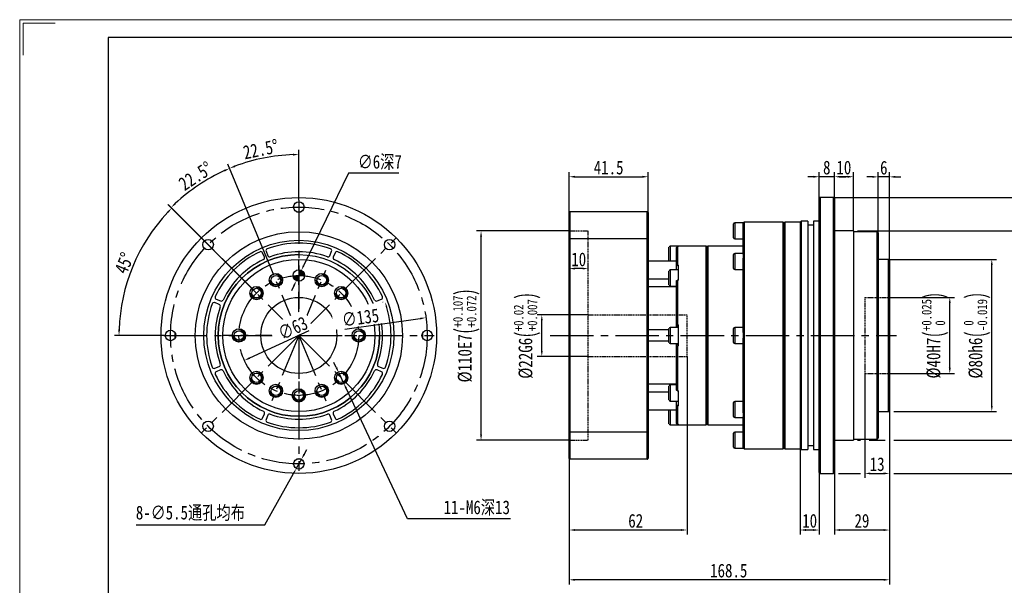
# Model space of a CAD drawing. Header units: millimetres. Extents: x 0 to 782, y 0 to 553.
# Tile 6 of 7: x 0 to 518, y 256 to 553. Entities that reach past the tile are written whole.
import ezdxf

# ---------------------------------------------------------------- set-up
doc = ezdxf.new("R2010")
doc.units = ezdxf.units.MM
doc.header["$LTSCALE"] = 1.2
doc.set_wipeout_variables(frame=1)
doc.header["$PDSIZE"] = -5
for name, pattern in [('CENTER2', [28.575, 19.05, -3.175, 3.175, -3.175]), ('DASHED', [0.75, 0.5, -0.25]), ('DASHED2', [9.525, 6.35, -3.175])]:
    doc.linetypes.add(name, pattern=pattern)
doc.layers.get('Defpoints').update_dxf_attribs({"lineweight": 18})
for name, color, linetype in [('1轮廓实线层', 7, 'Continuous'), ('2细线层', 4, 'Continuous'), ('3中心线层', 1, 'CENTER2'), ('4虚线层', 6, 'DASHED2'), ('5剖面线层', 2, 'Continuous'), ('7标注层', 4, 'Continuous')]:
    doc.layers.add(name, color=color, linetype=linetype)
doc.layers.add('图框_外框线', color=7, linetype='Continuous', lineweight=18)
doc.styles.add('TH_GBDIM', font='txt', dxfattribs={"width": 0.8})
doc.dimstyles.new('TH_GBDIM', dxfattribs={"dimscale": 1.2, "dimtxt": 3.5, "dimasz": 2.5, "dimexe": 2, "dimexo": 0, "dimgap": 1.5, "dimtad": 1, "dimdec": 1, "dimdsep": 46, "dimtxsty": 'TH_GBDIM', "dimcen": 2.5, "dimdle": 5, "dimclrd": 4, "dimclre": 4, "dimclrt": 3, "dimadec": 0, "dimazin": 0, "dimtfac": 0.714286, "dimtdec": 1, "dimtmove": 0, "dimatfit": 3, "dimfxl": 1, "dimtolj": 1, "dimarcsym": 0})

# ---------------------------------------------------------------- blocks, each defined once
blk = doc.blocks.new('*D63')
at = {"layer": '7标注层', "color": 4, "lineweight": -2}
for p, q in [((166.56, 370.44), (165.28, 373.16)), ((167.84, 367.73), (170.4, 362.3)), ((204.09, 290.97), (171.68, 359.59)), ((258.26, 290.97), (204.09, 290.97))]:
    blk.add_line(p, q, dxfattribs=at)
at = {"layer": '7标注层', "color": 4, "ltscale": 1.2}
for points in [[(166.11, 370.23), (167.01, 370.66), (167.84, 367.73)], [(172.14, 359.81), (171.23, 359.38), (170.4, 362.3)]]:
    blk.add_solid(points, dxfattribs=at)
at = {"layer": 'Defpoints', "color": 0, "ltscale": 1.2}
for p in [(167.84, 367.73), (170.4, 362.3)]:
    blk.add_point(p, dxfattribs=at)
at = {"layer": '7标注层', "color": 3, "ltscale": 1.2, "insert": (240.45, 296.61), "char_height": 7.2, "attachment_point": 5, "style": 'TH_GBDIM'}
blk.add_mtext('\\A1;{11-M6深13}{}{}', dxfattribs=at)
blk = doc.blocks.new('*D64')
at = {"layer": '7标注层', "color": 4, "lineweight": -2}
for p, q in [((172.9, 472.56), (149.47, 424.19)), ((199.4, 472.56), (172.9, 472.56)), ((145.54, 416.09), (148.16, 421.49)), ((144.23, 413.39), (142.92, 410.69))]:
    blk.add_line(p, q, dxfattribs=at)
at = {"layer": '7标注层', "color": 4}
for points in [[(149.02, 424.41), (149.92, 423.97), (148.16, 421.49)], [(144.68, 413.17), (143.78, 413.61), (145.54, 416.09)]]:
    blk.add_solid(points, dxfattribs=at)
at = {"layer": 'Defpoints', "color": 0}
for p in [(148.16, 421.49), (145.54, 416.09)]:
    blk.add_point(p, dxfattribs=at)
at = {"layer": '7标注层', "color": 3, "insert": (189.48, 478.2), "char_height": 7.2, "attachment_point": 5, "style": 'TH_GBDIM'}
blk.add_mtext('\\A1;{∅6深7}{}{}', dxfattribs=at)
blk = doc.blocks.new('*D65')
at = {"layer": '7标注层', "color": 4, "lineweight": -2}
for p, q in [((149.66, 324.8), (151.13, 327.42)), ((148.2, 322.19), (145.5, 317.39)), ((128.92, 287.85), (144.03, 314.78)), ((61.34, 287.85), (128.92, 287.85))]:
    blk.add_line(p, q, dxfattribs=at)
at = {"layer": '7标注层', "color": 4}
for points in [[(149.23, 325.05), (150.1, 324.56), (148.2, 322.19)], [(144.47, 314.53), (143.6, 315.02), (145.5, 317.39)]]:
    blk.add_solid(points, dxfattribs=at)
at = {"layer": 'Defpoints', "color": 0}
for p in [(148.2, 322.19), (145.5, 317.39)]:
    blk.add_point(p, dxfattribs=at)
at = {"layer": '7标注层', "color": 3, "insert": (89.79, 293.8), "char_height": 7.2, "attachment_point": 5, "style": 'TH_GBDIM'}
blk.add_mtext('\\A1;{8-∅5.5通孔均布}{}{}', dxfattribs=at)
blk = doc.blocks.new('*D66')
at = {"layer": '7标注层', "color": 4, "lineweight": -2}
for p, q in [((146.85, 458.39), (146.85, 484.77)), ((132.64, 421.58), (109.55, 477.35))]:
    blk.add_line(p, q, dxfattribs=at)
blk.add_arc((146.85, 387.29), 95.08, 91.8079, 110.6921, dxfattribs=at)
at = {"layer": '7标注层', "color": 4}
for points in [[(143.86, 481.82), (143.84, 482.82), (146.85, 482.37)], [(113.07, 476.7), (113.44, 475.77), (110.46, 475.13)]]:
    blk.add_solid(points, dxfattribs=at)
at = {"layer": 'Defpoints', "color": 0}
for p in [(134.44, 481.56), (146.85, 458.39), (132.64, 421.58), (146.85, 387.29), (146.85, 316.19)]:
    blk.add_point(p, dxfattribs=at)
at = {"layer": '7标注层', "color": 3, "insert": (126.81, 485.14), "char_height": 7.2, "attachment_point": 5, "rotation": 11.5733, "style": 'TH_GBDIM'}
blk.add_mtext('{\\A1;22.5%%d}{}{}', dxfattribs=at)
blk = doc.blocks.new('*D67')
at = {"layer": '7标注层', "color": 4, "lineweight": -2}
for p, q in [((132.64, 421.58), (109.56, 477.32)), ((124.58, 409.56), (77.95, 456.19))]:
    blk.add_line(p, q, dxfattribs=at)
blk.add_arc((146.85, 387.29), 95.04, 114.3086, 133.1914, dxfattribs=at)
at = {"layer": '7标注层', "color": 4}
for points in [[(107.92, 473.45), (107.53, 474.37), (110.48, 475.1)], [(81.45, 456.94), (82.15, 456.22), (79.64, 454.5)]]:
    blk.add_solid(points, dxfattribs=at)
at = {"layer": 'Defpoints', "color": 0}
for p in [(88.99, 462.69), (132.64, 421.58), (124.58, 409.56), (146.85, 387.29), (146.85, 387.29)]:
    blk.add_point(p, dxfattribs=at)
at = {"layer": '7标注层', "color": 3, "insert": (92.55, 471.08), "char_height": 7.2, "attachment_point": 5, "rotation": 32.9438, "style": 'TH_GBDIM'}
blk.add_mtext('{\\A1;22.5%%d}{}{}', dxfattribs=at)
blk = doc.blocks.new('*D68')
at = {"layer": '7标注层', "color": 4, "lineweight": -2}
for p, q in [((124.58, 409.56), (78.26, 455.88)), ((75.75, 387.29), (49.85, 387.29))]:
    blk.add_line(p, q, dxfattribs=at)
blk.add_arc((146.85, 387.29), 94.6, 136.817, 178.183, dxfattribs=at)
at = {"layer": '7标注层', "color": 4}
for points in [[(78.23, 451.68), (77.51, 452.38), (79.96, 454.18)], [(51.79, 390.3), (52.79, 390.28), (52.25, 387.29)]]:
    blk.add_solid(points, dxfattribs=at)
at = {"layer": 'Defpoints', "color": 0}
for p in [(64.92, 434.59), (124.58, 409.56), (75.75, 387.29), (146.85, 387.29), (217.95, 387.29)]:
    blk.add_point(p, dxfattribs=at)
at = {"layer": '7标注层', "color": 3, "insert": (55.01, 425.33), "char_height": 7.2, "attachment_point": 5, "rotation": 67.5, "style": 'TH_GBDIM'}
blk.add_mtext('\\A1;45%%d', dxfattribs=at)
blk = doc.blocks.new('*D72')
at = {"layer": '7标注层', "color": 4, "lineweight": -2}
for p, q in [((457.57, 347.79), (457.57, 256.48)), ((289.07, 322.69), (289.07, 256.48)), ((454.57, 258.88), (292.07, 258.88))]:
    blk.add_line(p, q, dxfattribs=at)
at = {"layer": '7标注层', "color": 4}
for points in [[(292.07, 259.38), (292.07, 258.38), (289.07, 258.88)], [(454.57, 258.38), (454.57, 259.38), (457.57, 258.88)]]:
    blk.add_solid(points, dxfattribs=at)
at = {"layer": 'Defpoints', "color": 0}
for p in [(457.57, 347.79), (289.07, 322.69), (289.07, 258.88)]:
    blk.add_point(p, dxfattribs=at)
at = {"layer": '7标注层', "color": 3, "insert": (373, 263.68), "char_height": 7.2, "attachment_point": 5, "style": 'TH_GBDIM'}
blk.add_mtext('\\A1;168.5', dxfattribs=at)
blk = doc.blocks.new('*D73')
at = {"layer": '7标注层', "color": 4, "lineweight": -2}
for p, q in [((457.57, 407.29), (491.68, 407.29)), ((489.28, 370.29), (489.28, 404.29)), ((457.57, 367.29), (491.68, 367.29))]:
    blk.add_line(p, q, dxfattribs=at)
at = {"layer": '7标注层', "color": 4}
for points in [[(489.78, 404.29), (488.78, 404.29), (489.28, 407.29)], [(488.78, 370.29), (489.78, 370.29), (489.28, 367.29)]]:
    blk.add_solid(points, dxfattribs=at)
at = {"layer": 'Defpoints', "color": 0}
for p in [(457.57, 407.29), (489.28, 407.29), (457.57, 367.29)]:
    blk.add_point(p, dxfattribs=at)
at = {"layer": '7标注层', "color": 3, "insert": (481.53, 387.29), "char_height": 7.2, "attachment_point": 5, "rotation": 90, "style": 'TH_GBDIM'}
blk.add_mtext('\\A1;{\\A1;{%%c40}{}{H7\\H0.7143x;{\\H2x;\\W0.5;(}\\S+0.025^  0;{\\H2x;\\W0.5;)}}}', dxfattribs=at)
blk = doc.blocks.new('*D74')
at = {"layer": '7标注层', "color": 4, "lineweight": -2}
for p, q in [((457.07, 427.29), (513.78, 427.29)), ((511.38, 350.29), (511.38, 424.29)), ((459.82, 347.29), (513.78, 347.29))]:
    blk.add_line(p, q, dxfattribs=at)
at = {"layer": '7标注层', "color": 4, "ltscale": 1.2}
for points in [[(511.88, 424.29), (510.88, 424.29), (511.38, 427.29)], [(510.88, 350.29), (511.88, 350.29), (511.38, 347.29)]]:
    blk.add_solid(points, dxfattribs=at)
at = {"layer": 'Defpoints', "color": 0, "ltscale": 1.2}
for p in [(457.07, 427.29), (511.38, 427.29), (457.07, 347.29)]:
    blk.add_point(p, dxfattribs=at)
at = {"layer": '7标注层', "color": 3, "ltscale": 1.2, "insert": (503.63, 387.29), "char_height": 7.2, "attachment_point": 5, "rotation": 90, "style": 'TH_GBDIM'}
blk.add_mtext('\\A1;{\\A1;{%%c80}{}{h6\\H0.7143x;{\\H2x;\\W0.5;(}\\S 0^ -0.019;{\\H2x;\\W0.5;)}}}', dxfattribs=at)
blk = doc.blocks.new('*D75')
at = {"layer": '7标注层', "color": 4, "lineweight": -2}
for p, q in [((440.82, 442.29), (541.17, 442.29)), ((538.77, 335.29), (538.77, 439.29)), ((440.82, 332.29), (442.32, 332.29)), ((446.82, 332.29), (455.32, 332.29)), ((459.82, 332.29), (541.17, 332.29))]:
    blk.add_line(p, q, dxfattribs=at)
at = {"layer": '7标注层', "color": 4, "ltscale": 1.2}
for points in [[(539.27, 439.29), (538.27, 439.29), (538.77, 442.29)], [(538.27, 335.29), (539.27, 335.29), (538.77, 332.29)]]:
    blk.add_solid(points, dxfattribs=at)
at = {"layer": 'Defpoints', "color": 0, "ltscale": 1.2}
for p in [(438.57, 442.29), (538.77, 442.29), (438.57, 332.29)]:
    blk.add_point(p, dxfattribs=at)
at = {"layer": '7标注层', "color": 3, "ltscale": 1.2, "insert": (530.96, 387.29), "char_height": 7.2, "attachment_point": 5, "rotation": 90, "style": 'TH_GBDIM'}
blk.add_mtext('\\A1;{\\A1;{%%c110}{}{g6\\H0.7143x;{\\H2x;\\W0.5;(}\\S-0.012^ -0.034;{\\H2x;\\W0.5;)}}}', dxfattribs=at)
blk = doc.blocks.new('*D76')
at = {"layer": '7标注层', "color": 4, "lineweight": -2}
for p, q in [((428.07, 459.79), (566.62, 459.79)), ((564.22, 456.79), (564.22, 317.79)), ((430.82, 314.79), (442.32, 314.79)), ((446.82, 314.79), (455.32, 314.79)), ((459.82, 314.79), (566.62, 314.79))]:
    blk.add_line(p, q, dxfattribs=at)
at = {"layer": '7标注层', "color": 4, "ltscale": 1.2}
for points in [[(564.72, 456.79), (563.72, 456.79), (564.22, 459.79)], [(563.72, 317.79), (564.72, 317.79), (564.22, 314.79)]]:
    blk.add_solid(points, dxfattribs=at)
at = {"layer": 'Defpoints', "color": 0, "ltscale": 1.2}
for p in [(428.07, 459.79), (428.07, 314.79), (564.22, 314.79)]:
    blk.add_point(p, dxfattribs=at)
at = {"layer": '7标注层', "color": 3, "ltscale": 1.2, "insert": (559.42, 387.29), "char_height": 7.2, "attachment_point": 5, "rotation": 90, "style": 'TH_GBDIM'}
blk.add_mtext('\\A1;{%%c145}{}{}', dxfattribs=at)
blk = doc.blocks.new('*D77')
at = {"layer": '7标注层', "color": 4, "lineweight": -2}
for p, q in [((444.57, 367.29), (444.57, 312.39)), ((457.57, 347.79), (457.57, 312.39)), ((447.57, 314.79), (454.57, 314.79))]:
    blk.add_line(p, q, dxfattribs=at)
at = {"layer": '7标注层', "color": 4}
for points in [[(447.57, 315.29), (447.57, 314.29), (444.57, 314.79)], [(454.57, 314.29), (454.57, 315.29), (457.57, 314.79)]]:
    blk.add_solid(points, dxfattribs=at)
at = {"layer": 'Defpoints', "color": 0}
for p in [(444.57, 367.29), (457.57, 347.79), (457.57, 314.79)]:
    blk.add_point(p, dxfattribs=at)
at = {"layer": '7标注层', "color": 3, "insert": (451.07, 319.59), "char_height": 7.2, "attachment_point": 5, "style": 'TH_GBDIM'}
blk.add_mtext('\\A1;13', dxfattribs=at)
blk = doc.blocks.new('*D78')
at = {"layer": '7标注层', "color": 4, "lineweight": -2}
for p, q in [((457.57, 347.79), (457.57, 282.65)), ((428.57, 315.29), (428.57, 282.65)), ((454.57, 285.05), (431.57, 285.05))]:
    blk.add_line(p, q, dxfattribs=at)
at = {"layer": '7标注层', "color": 4}
for points in [[(431.57, 285.55), (431.57, 284.55), (428.57, 285.05)], [(454.57, 284.55), (454.57, 285.55), (457.57, 285.05)]]:
    blk.add_solid(points, dxfattribs=at)
at = {"layer": 'Defpoints', "color": 0}
for p in [(457.57, 347.79), (428.57, 315.29), (428.57, 285.05)]:
    blk.add_point(p, dxfattribs=at)
at = {"layer": '7标注层', "color": 3, "insert": (443.07, 289.85), "char_height": 7.2, "attachment_point": 5, "style": 'TH_GBDIM'}
blk.add_mtext('\\A1;29', dxfattribs=at)
blk = doc.blocks.new('*D79')
at = {"layer": '7标注层', "color": 4, "lineweight": -2}
for p, q in [((410.57, 327.79), (410.57, 282.65)), ((420.57, 315.29), (420.57, 282.65)), ((417.57, 285.05), (413.57, 285.05))]:
    blk.add_line(p, q, dxfattribs=at)
at = {"layer": '7标注层', "color": 4}
for points in [[(413.57, 285.55), (413.57, 284.55), (410.57, 285.05)], [(417.57, 284.55), (417.57, 285.55), (420.57, 285.05)]]:
    blk.add_solid(points, dxfattribs=at)
at = {"layer": 'Defpoints', "color": 0}
for p in [(410.57, 327.79), (420.57, 315.29), (410.57, 285.05)]:
    blk.add_point(p, dxfattribs=at)
at = {"layer": '7标注层', "color": 3, "insert": (415.57, 289.85), "char_height": 7.2, "attachment_point": 5, "style": 'TH_GBDIM'}
blk.add_mtext('\\A1;10', dxfattribs=at)
blk = doc.blocks.new('*D80')
at = {"layer": '7标注层', "color": 4, "lineweight": -2}
for p, q in [((451.57, 441.29), (451.57, 473.03)), ((457.57, 426.79), (457.57, 473.03)), ((448.57, 470.63), (445.57, 470.63)), ((457.57, 470.63), (451.57, 470.63)), ((460.57, 470.63), (463.57, 470.63))]:
    blk.add_line(p, q, dxfattribs=at)
at = {"layer": '7标注层', "color": 4}
for points in [[(448.57, 470.13), (448.57, 471.13), (451.57, 470.63)], [(460.57, 471.13), (460.57, 470.13), (457.57, 470.63)]]:
    blk.add_solid(points, dxfattribs=at)
at = {"layer": 'Defpoints', "color": 0}
for p in [(451.57, 470.63), (451.57, 441.29), (457.57, 426.79)]:
    blk.add_point(p, dxfattribs=at)
at = {"layer": '7标注层', "color": 3, "insert": (454.57, 475.43), "char_height": 7.2, "attachment_point": 5, "style": 'TH_GBDIM'}
blk.add_mtext('\\A1;6', dxfattribs=at)
blk = doc.blocks.new('*D81')
at = {"layer": '7标注层', "color": 4, "lineweight": -2}
for p, q in [((428.57, 459.29), (428.57, 473.1)), ((438.57, 442.29), (438.57, 473.1)), ((435.57, 470.7), (431.57, 470.7))]:
    blk.add_line(p, q, dxfattribs=at)
at = {"layer": '7标注层', "color": 4}
for points in [[(431.57, 471.2), (431.57, 470.2), (428.57, 470.7)], [(435.57, 470.2), (435.57, 471.2), (438.57, 470.7)]]:
    blk.add_solid(points, dxfattribs=at)
at = {"layer": 'Defpoints', "color": 0}
for p in [(428.57, 470.7), (428.57, 459.29), (438.57, 442.29)]:
    blk.add_point(p, dxfattribs=at)
at = {"layer": '7标注层', "color": 3, "insert": (433.57, 475.5), "char_height": 7.2, "attachment_point": 5, "style": 'TH_GBDIM'}
blk.add_mtext('\\A1;10', dxfattribs=at)
blk = doc.blocks.new('*D82')
at = {"layer": '7标注层', "color": 4, "lineweight": -2}
for p, q in [((420.57, 459.29), (420.57, 473.1)), ((428.57, 459.29), (428.57, 473.1)), ((417.57, 470.7), (414.57, 470.7)), ((428.57, 470.7), (420.57, 470.7)), ((431.57, 470.7), (434.57, 470.7))]:
    blk.add_line(p, q, dxfattribs=at)
at = {"layer": '7标注层', "color": 4}
for points in [[(417.57, 470.2), (417.57, 471.2), (420.57, 470.7)], [(431.57, 471.2), (431.57, 470.2), (428.57, 470.7)]]:
    blk.add_solid(points, dxfattribs=at)
at = {"layer": 'Defpoints', "color": 0}
for p in [(420.57, 470.7), (420.57, 459.29), (428.57, 459.29)]:
    blk.add_point(p, dxfattribs=at)
at = {"layer": '7标注层', "color": 3, "insert": (424.57, 475.5), "char_height": 7.2, "attachment_point": 5, "style": 'TH_GBDIM'}
blk.add_mtext('\\A1;8', dxfattribs=at)
blk = doc.blocks.new('*D83')
at = {"layer": '7标注层', "color": 4, "lineweight": -2}
for p, q in [((289.07, 442.19), (240.31, 442.19)), ((242.71, 335.19), (242.71, 439.19)), ((289.07, 332.19), (240.31, 332.19))]:
    blk.add_line(p, q, dxfattribs=at)
at = {"layer": '7标注层', "color": 4}
for points in [[(243.21, 439.19), (242.21, 439.19), (242.71, 442.19)], [(242.21, 335.19), (243.21, 335.19), (242.71, 332.19)]]:
    blk.add_solid(points, dxfattribs=at)
at = {"layer": 'Defpoints', "color": 0}
for p in [(242.71, 442.19), (289.07, 442.19), (289.07, 332.19)]:
    blk.add_point(p, dxfattribs=at)
at = {"layer": '7标注层', "color": 3, "insert": (234.96, 387.19), "char_height": 7.2, "attachment_point": 5, "rotation": 90, "style": 'TH_GBDIM'}
blk.add_mtext('\\A1;{\\A1;{%%c110}{}{E7\\H0.7143x;{\\H2x;\\W0.5;(}\\S+0.107^ +0.072;{\\H2x;\\W0.5;)}}}', dxfattribs=at)
blk = doc.blocks.new('*D84')
at = {"layer": '7标注层', "color": 4, "lineweight": -2}
for p, q in [((299.07, 398.19), (272.26, 398.19)), ((274.66, 379.19), (274.66, 395.19)), ((299.07, 376.19), (272.26, 376.19))]:
    blk.add_line(p, q, dxfattribs=at)
at = {"layer": '7标注层', "color": 4}
for points in [[(275.16, 395.19), (274.16, 395.19), (274.66, 398.19)], [(274.16, 379.19), (275.16, 379.19), (274.66, 376.19)]]:
    blk.add_solid(points, dxfattribs=at)
at = {"layer": 'Defpoints', "color": 0}
for p in [(274.66, 398.19), (299.07, 398.19), (299.07, 376.19)]:
    blk.add_point(p, dxfattribs=at)
at = {"layer": '7标注层', "color": 3, "insert": (266.91, 387.19), "char_height": 7.2, "attachment_point": 5, "rotation": 90, "style": 'TH_GBDIM'}
blk.add_mtext('\\A1;{\\A1;{%%c22}{}{G6\\H0.7143x;{\\H2x;\\W0.5;(}\\S+0.02^ +0.007;{\\H2x;\\W0.5;)}}}', dxfattribs=at)
blk = doc.blocks.new('*D85')
at = {"layer": '7标注层', "color": 4, "lineweight": -2}
for p, q in [((351.07, 376.19), (351.07, 282.65)), ((289.07, 322.69), (289.07, 282.65)), ((348.07, 285.05), (292.07, 285.05))]:
    blk.add_line(p, q, dxfattribs=at)
at = {"layer": '7标注层', "color": 4}
for points in [[(292.07, 285.55), (292.07, 284.55), (289.07, 285.05)], [(348.07, 284.55), (348.07, 285.55), (351.07, 285.05)]]:
    blk.add_solid(points, dxfattribs=at)
at = {"layer": 'Defpoints', "color": 0}
for p in [(351.07, 376.19), (289.07, 322.69), (289.07, 285.05)]:
    blk.add_point(p, dxfattribs=at)
at = {"layer": '7标注层', "color": 3, "insert": (324.06, 289.85), "char_height": 7.2, "attachment_point": 5, "style": 'TH_GBDIM'}
blk.add_mtext('\\A1;62', dxfattribs=at)
blk = doc.blocks.new('*D88')
at = {"layer": '7标注层', "color": 4, "lineweight": -2}
for p, q in [((289.07, 422.44), (289.07, 424.84)), ((299.07, 422.44), (299.07, 424.84)), ((296.07, 422.44), (292.07, 422.44))]:
    blk.add_line(p, q, dxfattribs=at)
at = {"layer": '7标注层', "color": 4}
for points in [[(292.07, 422.94), (292.07, 421.94), (289.07, 422.44)], [(296.07, 421.94), (296.07, 422.94), (299.07, 422.44)]]:
    blk.add_solid(points, dxfattribs=at)
at = {"layer": 'Defpoints', "color": 0}
for p in [(289.07, 422.44), (289.07, 422.44), (299.07, 422.44)]:
    blk.add_point(p, dxfattribs=at)
at = {"layer": '7标注层', "color": 3, "insert": (294.07, 427.24), "char_height": 7.2, "attachment_point": 5, "style": 'TH_GBDIM'}
blk.add_mtext('\\A1;10', dxfattribs=at)
blk = doc.blocks.new('*D89')
at = {"layer": '7标注层', "color": 4, "lineweight": -2}
blk.add_line((152.06, 389.68), (120.94, 375.41), dxfattribs=at)
at = {"layer": '7标注层', "color": 4, "ltscale": 1.2}
blk.add_solid([(120.74, 375.86), (121.15, 374.95), (118.22, 374.16)], dxfattribs=at)
at = {"layer": 'Defpoints', "color": 0, "ltscale": 1.2}
for p in [(175.48, 400.42), (118.22, 374.16)]:
    blk.add_point(p, dxfattribs=at)
at = {"layer": '7标注层', "color": 3, "ltscale": 1.2, "insert": (143.7, 391.13), "char_height": 7.2, "attachment_point": 5, "rotation": 24.641, "style": 'TH_GBDIM'}
blk.add_mtext('\\A1;∅63', dxfattribs=at)
blk = doc.blocks.new('*D90')
at = {"layer": '7标注层', "color": 4, "lineweight": -2}
blk.add_line((170.96, 390.66), (210.73, 396.21), dxfattribs=at)
at = {"layer": '7标注层', "color": 4, "ltscale": 1.2}
blk.add_solid([(210.8, 395.71), (210.66, 396.7), (213.7, 396.62)], dxfattribs=at)
at = {"layer": 'Defpoints', "color": 0, "ltscale": 1.2}
for p in [(213.7, 396.62), (80, 377.96)]:
    blk.add_point(p, dxfattribs=at)
at = {"layer": '7标注层', "color": 3, "ltscale": 1.2, "insert": (179.26, 396.66), "char_height": 7.2, "attachment_point": 5, "rotation": 7.9473, "style": 'TH_GBDIM'}
blk.add_mtext('\\A1;∅135', dxfattribs=at)
blk = doc.blocks.new('*D92')
at = {"layer": '7标注层', "color": 4, "lineweight": -2}
for p, q in [((289.07, 451.89), (289.07, 473.1)), ((330.57, 451.89), (330.57, 473.1)), ((292.07, 470.7), (327.57, 470.7))]:
    blk.add_line(p, q, dxfattribs=at)
at = {"layer": '7标注层', "color": 4}
for points in [[(292.07, 471.2), (292.07, 470.2), (289.07, 470.7)], [(327.57, 470.2), (327.57, 471.2), (330.57, 470.7)]]:
    blk.add_solid(points, dxfattribs=at)
at = {"layer": 'Defpoints', "color": 0}
for p in [(330.57, 470.7), (289.07, 451.89), (330.57, 451.89)]:
    blk.add_point(p, dxfattribs=at)
at = {"layer": '7标注层', "color": 3, "insert": (309.82, 475.5), "char_height": 7.2, "attachment_point": 5, "style": 'TH_GBDIM'}
blk.add_mtext('\\A1;41.5', dxfattribs=at)

msp = doc.modelspace()

# ---------------------------------------------------------------- hatches: boundary and pattern name
at = {"layer": '5剖面线层'}
h = msp.add_hatch(color=256, dxfattribs=at)
h.paths.add_polyline_path([(146.85, 421.79), (146.85, 418.79, -0.023823), (149.85, 418.65, 0.01191), (149.85, 418.79, 0.414214)])
h.paths.add_polyline_path([(146.85, 418.79, 0.023823), (143.85, 418.65, 0.400329), (146.85, 415.79)])

# ---------------------------------------------------------------- linework, layer by layer
at = {"layer": '1轮廓实线层', "linetype": 'Continuous'}
for p, q in [((420.57, 315.29), (420.57, 459.29)), ((421.07, 459.79), (421.07, 314.79)), ((428.07, 387.29), (428.07, 459.79)), ((428.57, 459.29), (428.57, 387.29)), ((145.7, 452.29), (147.99, 452.29)), ((289.07, 437.96), (289.07, 451.89)), ((289.47, 452.29), (289.47, 438.1)), ((330.17, 452.29), (289.47, 452.29)), ((330.17, 438.1), (330.17, 452.29)), ((330.57, 451.89), (330.57, 437.96)), ((375.57, 438.67), (375.57, 445.92)), ((376.2, 446.54), (376.2, 438.04)), ((380.57, 446.54), (380.57, 446.29)), ((380.57, 430.05), (380.57, 446.27)), ((381.07, 446.79), (381.07, 327.79)), ((401.57, 387.29), (401.57, 446.79)), ((402.07, 446.29), (402.07, 387.29)), ((402.07, 328.29), (402.07, 446.29)), ((402.57, 446.79), (402.57, 327.79)), ((410.57, 446.79), (410.57, 327.79)), ((411.07, 447.29), (411.07, 327.29)), ((414.57, 447.29), (414.57, 327.29)), ((417.57, 447.29), (417.57, 327.29)), ((438.57, 442.29), (438.57, 332.29)), ((451.07, 387.29), (451.07, 441.79)), ((451.57, 441.29), (451.57, 387.29)), ((289.07, 336.62), (289.07, 437.96)), ((289.47, 438.1), (289.47, 336.49)), ((330.17, 438.1), (289.47, 438.1)), ((330.17, 336.49), (330.17, 438.1)), ((330.57, 437.96), (330.57, 336.62)), ((128.72, 428.44), (127.76, 430.75)), ((129.61, 431.52), (130.57, 429.21)), ((163.13, 429.21), (164.09, 431.52)), ((165.93, 430.75), (164.98, 428.44)), ((341.57, 431.85), (341.57, 433.67)), ((341.57, 426.42), (341.57, 431.85)), ((342.2, 434.29), (342.2, 432.17)), ((342.2, 432.17), (342.2, 426.42)), ((345.57, 423.79), (345.57, 433.47)), ((346.07, 433.97), (346.07, 424.2)), ((346.57, 433.97), (346.07, 433.97)), ((346.57, 433.97), (346.57, 434.29)), ((361.07, 387.29), (361.07, 434.29)), ((361.57, 433.79), (361.57, 387.29)), ((361.57, 340.79), (361.57, 433.79)), ((362.07, 434.29), (362.07, 340.29)), ((376.2, 430.43), (376.2, 429.19)), ((380.57, 430.05), (380.57, 429.19)), ((345.57, 426.42), (330.57, 426.42)), ((375.57, 428.75), (375.57, 429.81)), ((375.57, 422.56), (375.57, 428.75)), ((376.2, 429.19), (376.2, 421.93)), ((380.57, 429.19), (380.57, 427.95)), ((380.57, 388.78), (380.57, 427.95)), ((457.07, 387.29), (457.07, 427.29)), ((457.57, 426.79), (457.57, 387.29)), ((341.57, 416.58), (341.57, 421.14)), ((342.2, 421.77), (342.2, 416.42)), ((345.57, 421.77), (345.57, 423.79)), ((346.07, 424.2), (346.57, 424.2)), ((346.57, 416.4), (346.57, 424.2)), ((330.57, 417.13), (341.57, 417.13)), ((341.57, 413.89), (341.57, 416.58)), ((342.2, 416.42), (342.2, 413.27)), ((345.57, 392.72), (345.57, 416.11)), ((346.07, 416.4), (346.07, 392.81)), ((346.57, 416.4), (346.07, 416.4)), ((345.57, 412.79), (330.57, 412.79)), ((345.57, 412.77), (345.57, 412.79)), ((104.93, 403.57), (102.62, 404.53)), ((103.39, 406.38), (105.7, 405.42)), ((188, 405.42), (190.31, 406.38)), ((191.08, 404.53), (188.77, 403.57)), ((330.57, 390.37), (341.57, 390.37)), ((341.57, 384.15), (341.57, 390.92)), ((342.2, 391.54), (342.2, 383.61)), ((345.57, 391.97), (345.57, 392.72)), ((346.57, 391.97), (345.57, 391.97)), ((345.57, 391.54), (345.57, 391.97)), ((346.07, 392.81), (346.57, 392.81)), ((346.57, 381.78), (346.57, 392.81)), ((375.57, 387.29), (375.57, 390.92)), ((376.2, 391.54), (376.2, 387.29)), ((380.57, 388.78), (380.57, 387.29)), ((81.85, 386.15), (81.85, 388.44)), ((211.85, 388.44), (211.85, 386.15)), ((341.57, 384.22), (330.57, 384.22)), ((341.57, 383.67), (341.57, 384.15)), ((342.2, 383.61), (342.2, 383.04)), ((361.07, 340.29), (361.07, 387.29)), ((361.57, 387.29), (361.57, 340.79)), ((375.57, 383.67), (375.57, 387.29)), ((376.2, 387.29), (376.2, 383.04)), ((380.57, 387.29), (380.57, 385.8)), ((380.57, 346.64), (380.57, 385.8)), ((401.57, 327.79), (401.57, 387.29)), ((402.07, 387.29), (402.07, 328.29)), ((428.07, 314.79), (428.07, 387.29)), ((428.57, 387.29), (428.57, 315.29)), ((451.07, 332.79), (451.07, 387.29)), ((451.57, 387.29), (451.57, 333.29)), ((457.07, 347.29), (457.07, 387.29)), ((457.57, 387.29), (457.57, 347.79)), ((345.57, 382.61), (345.57, 383.04)), ((345.57, 381.86), (345.57, 382.61)), ((346.57, 382.61), (345.57, 382.61)), ((345.57, 358.47), (345.57, 381.86)), ((346.07, 381.78), (346.07, 358.19)), ((346.57, 381.78), (346.07, 381.78)), ((102.62, 370.05), (104.93, 371.01)), ((105.7, 369.16), (103.39, 368.21)), ((190.31, 368.21), (188, 369.16)), ((188.77, 371.01), (191.08, 370.05)), ((330.57, 361.8), (345.57, 361.8)), ((341.57, 357.45), (330.57, 357.45)), ((341.57, 353.44), (341.57, 360.69)), ((342.2, 361.31), (342.2, 352.81)), ((345.57, 361.8), (345.57, 361.81)), ((346.07, 358.19), (346.57, 358.19)), ((346.57, 350.39), (346.57, 358.19)), ((345.57, 350.8), (345.57, 352.81)), ((376.2, 352.65), (376.2, 345.39)), ((330.57, 348.16), (345.57, 348.16)), ((341.57, 340.92), (341.57, 348.16)), ((342.2, 348.16), (342.2, 340.29)), ((345.57, 341.11), (345.57, 350.8)), ((346.07, 350.39), (346.07, 340.62)), ((346.57, 350.39), (346.07, 350.39)), ((375.57, 345.84), (375.57, 352.03)), ((127.76, 343.83), (128.72, 346.14)), ((130.57, 345.37), (129.61, 343.06)), ((164.09, 343.06), (163.13, 345.37)), ((164.98, 346.14), (165.93, 343.83)), ((375.57, 344.78), (375.57, 345.84)), ((376.2, 345.39), (376.2, 344.15)), ((380.57, 346.64), (380.57, 345.39)), ((380.57, 345.39), (380.57, 344.53)), ((380.57, 328.31), (380.57, 344.53)), ((346.07, 340.62), (346.57, 340.62)), ((346.57, 340.29), (346.57, 340.62)), ((289.07, 322.69), (289.07, 336.62)), ((289.47, 336.49), (289.47, 322.29)), ((330.17, 336.49), (289.47, 336.49)), ((330.17, 322.29), (330.17, 336.49)), ((330.57, 336.62), (330.57, 322.69)), ((375.57, 328.67), (375.57, 335.92)), ((376.2, 336.54), (376.2, 328.04)), ((380.57, 328.29), (380.57, 328.04)), ((147.99, 322.29), (145.7, 322.29)), ((330.17, 322.29), (289.47, 322.29))]:
    msp.add_line(p, q, dxfattribs=at)
for centre, radius in [((146.85, 387.29), 72.5), ((146.85, 454.79), 2.75), ((146.85, 387.29), 54.5), ((99.12, 435.02), 2.75), ((146.85, 387.29), 50), ((194.58, 435.02), 2.75), ((146.85, 387.29), 42.5), ((146.85, 387.29), 40), ((134.79, 416.39), 3.5), ((146.85, 418.79), 3), ((158.9, 416.39), 3.5), ((134.79, 416.39), 2.5), ((158.9, 416.39), 2.5), ((124.58, 409.56), 3.5), ((124.58, 409.56), 2.5), ((169.12, 409.56), 3.5), ((169.12, 409.56), 2.5), ((146.85, 387.29), 20), ((79.35, 387.29), 2.75), ((115.35, 387.29), 3.5), ((115.35, 387.29), 2.5), ((178.35, 387.29), 3.5), ((178.35, 387.29), 2.5), ((214.35, 387.29), 2.75), ((124.58, 365.02), 3.5), ((169.12, 365.02), 3.5), ((124.58, 365.02), 2.5), ((169.12, 365.02), 2.5), ((134.79, 358.19), 3.5), ((134.79, 358.19), 2.5), ((146.85, 355.79), 3.5), ((146.85, 355.79), 2.5), ((158.9, 358.19), 3.5), ((158.9, 358.19), 2.5), ((99.12, 339.56), 2.75), ((194.58, 339.56), 2.75), ((146.85, 319.79), 2.75)]:
    msp.add_circle(centre, radius, dxfattribs=at)
for centre, radius, start, end in [((376.2, 445.92), 0.625, 90, 180), ((146.85, 387.29), 48.5, 69.9132, 110.0868), ((376.2, 438.67), 0.625, 180, 270), ((146.85, 387.29), 48.5, 114.9132, 155.0868), ((126.84, 430.37), 1, 22.5, 114.9132), ((130.54, 431.9), 1, 110.0868, 202.5), ((146.85, 387.29), 44, 70.0473, 109.9527), ((163.16, 431.9), 1, 337.5, 69.9132), ((166.86, 430.37), 1, 65.0868, 157.5), ((146.85, 387.29), 48.5, 24.9132, 65.0868), ((342.2, 433.67), 0.625, 90, 180), ((376.2, 429.81), 0.625, 90, 180), ((146.85, 387.29), 42.5, 90, 180), ((146.85, 387.29), 44, 115.0473, 154.9527), ((127.8, 428.06), 1, 295.0473, 22.5), ((131.49, 429.59), 1, 202.5, 289.9527), ((162.2, 429.59), 1, 250.0473, 337.5), ((165.9, 428.06), 1, 157.5, 244.9527), ((146.85, 387.29), 44, 25.0473, 64.9527), ((342.2, 421.14), 0.625, 90, 180), ((376.2, 422.56), 0.625, 180, 270), ((342.2, 413.89), 0.625, 180, 270), ((102.24, 403.6), 1, 67.5, 159.9132), ((103.77, 407.3), 1, 155.0868, 247.5), ((106.08, 406.34), 1, 247.5, 334.9527), ((187.62, 406.34), 1, 205.0473, 292.5), ((189.93, 407.3), 1, 292.5, 24.9132), ((191.46, 403.6), 1, 20.0868, 112.5), ((146.85, 387.29), 48.5, 159.9132, 200.0868), ((146.85, 387.29), 44, 160.0473, 199.9527), ((104.55, 402.65), 1, 340.0473, 67.5), ((189.15, 402.65), 1, 112.5, 199.9527), ((146.85, 387.29), 44, 340.0473, 19.9527), ((146.85, 387.29), 48.5, 339.9132, 20.0868), ((342.2, 390.92), 0.625, 90, 180), ((376.2, 390.92), 0.625, 90, 180), ((146.85, 387.29), 42.5, 180, 0), ((342.2, 383.67), 0.625, 180, 270), ((376.2, 383.67), 0.625, 180, 270), ((102.24, 370.98), 1, 200.0868, 292.5), ((103.77, 367.28), 1, 112.5, 204.9132), ((104.55, 371.94), 1, 292.5, 19.9527), ((106.08, 368.24), 1, 25.0473, 112.5), ((146.85, 387.29), 44, 205.0473, 244.9527), ((146.85, 387.29), 44, 295.0473, 334.9527), ((187.62, 368.24), 1, 67.5, 154.9527), ((189.15, 371.94), 1, 160.0473, 247.5), ((189.93, 367.28), 1, 335.0868, 67.5), ((191.46, 370.98), 1, 247.5, 339.9132), ((146.85, 387.29), 48.5, 204.9132, 245.0868), ((146.85, 387.29), 48.5, 294.9132, 335.0868), ((342.2, 360.69), 0.625, 90, 180), ((342.2, 353.44), 0.625, 180, 270), ((376.2, 352.03), 0.625, 90, 180), ((127.8, 346.52), 1, 337.5, 64.9527), ((165.9, 346.52), 1, 115.0473, 202.5), ((126.84, 344.21), 1, 245.0868, 337.5), ((130.54, 342.68), 1, 157.5, 249.9132), ((131.49, 344.99), 1, 70.0473, 157.5), ((146.85, 387.29), 44, 250.0473, 289.9527), ((162.2, 344.99), 1, 22.5, 109.9527), ((163.16, 342.68), 1, 290.0868, 22.5), ((166.86, 344.21), 1, 202.5, 294.9132), ((376.2, 344.78), 0.625, 180, 270), ((146.85, 387.29), 48.5, 249.9132, 290.0868), ((342.2, 340.92), 0.625, 180, 270), ((376.2, 335.92), 0.625, 90, 180), ((376.2, 328.67), 0.625, 180, 270)]:
    msp.add_arc(centre, radius, start, end, dxfattribs=at)
for points in [[(421.07, 459.79), (420.57, 459.29)], [(428.07, 459.79), (421.07, 459.79)], [(428.57, 459.29), (428.07, 459.79)], [(289.07, 451.89), (289.47, 452.29)], [(330.57, 451.89), (330.17, 452.29)], [(380.57, 446.54), (376.2, 446.54)], [(381.07, 446.79), (380.57, 446.29)], [(401.57, 446.79), (381.07, 446.79)], [(402.07, 446.29), (401.57, 446.79)], [(402.57, 446.79), (402.07, 446.29)], [(410.57, 446.79), (402.57, 446.79)], [(411.07, 447.29), (410.57, 446.79)], [(414.57, 447.29), (411.07, 447.29)], [(420.57, 447.29), (417.57, 447.29)], [(417.57, 445.19), (414.57, 445.19)], [(438.57, 442.29), (428.57, 442.29)], [(451.07, 441.79), (438.57, 441.79)], [(451.57, 441.29), (451.07, 441.79)], [(289.07, 437.96), (289.47, 438.1)], [(330.17, 438.1), (330.57, 437.96)], [(376.2, 438.04), (380.57, 438.04)], [(346.57, 434.29), (342.2, 434.29)], [(345.57, 433.47), (346.07, 433.97)], [(361.07, 434.29), (346.57, 434.29)], [(361.57, 433.79), (361.07, 434.29)], [(362.07, 434.29), (361.57, 433.79)], [(380.57, 434.29), (362.07, 434.29)], [(380.57, 430.43), (376.2, 430.43)], [(457.07, 427.29), (451.57, 427.29)], [(457.57, 426.79), (457.07, 427.29)], [(346.57, 421.77), (342.2, 421.77)], [(346.07, 424.2), (345.57, 423.79)], [(376.2, 421.93), (380.57, 421.93)], [(345.57, 416.11), (346.07, 416.4)], [(342.2, 413.27), (345.57, 413.27)], [(346.57, 391.54), (342.2, 391.54)], [(346.07, 392.81), (345.57, 392.72)], [(380.57, 391.54), (376.2, 391.54)], [(342.2, 383.04), (346.57, 383.04)], [(345.57, 381.86), (346.07, 381.78)], [(376.2, 383.04), (380.57, 383.04)], [(345.57, 361.31), (342.2, 361.31)], [(346.07, 358.19), (345.57, 358.47)], [(342.2, 352.81), (346.57, 352.81)], [(380.57, 352.65), (376.2, 352.65)], [(345.57, 350.8), (346.07, 350.39)], [(451.57, 347.29), (457.07, 347.29)], [(457.07, 347.29), (457.57, 347.79)], [(376.2, 344.15), (380.57, 344.15)], [(342.2, 340.29), (346.57, 340.29)], [(346.07, 340.62), (345.57, 341.11)], [(346.57, 340.29), (361.07, 340.29)], [(361.07, 340.29), (361.57, 340.79)], [(361.57, 340.79), (362.07, 340.29)], [(362.07, 340.29), (380.57, 340.29)], [(289.07, 336.62), (289.47, 336.49)], [(330.17, 336.49), (330.57, 336.62)], [(380.57, 336.54), (376.2, 336.54)], [(428.57, 332.29), (438.57, 332.29)], [(438.57, 332.79), (451.07, 332.79)], [(451.07, 332.79), (451.57, 333.29)], [(376.2, 328.04), (380.57, 328.04)], [(380.57, 328.29), (381.07, 327.79)], [(381.07, 327.79), (401.57, 327.79)], [(401.57, 327.79), (402.07, 328.29)], [(402.07, 328.29), (402.57, 327.79)], [(402.57, 327.79), (410.57, 327.79)], [(410.57, 327.79), (411.07, 327.29)], [(411.07, 327.29), (414.57, 327.29)], [(414.57, 329.39), (417.57, 329.39)], [(417.57, 327.29), (420.57, 327.29)], [(289.47, 322.29), (289.07, 322.69)], [(330.17, 322.29), (330.57, 322.69)], [(420.57, 315.29), (421.07, 314.79)], [(421.07, 314.79), (428.07, 314.79)], [(428.07, 314.79), (428.57, 315.29)]]:
    msp.add_open_spline(points, degree=1, dxfattribs=at)
at = {"layer": '2细线层', "color": 4}
for centre in [(134.79, 416.39), (158.9, 416.39), (124.58, 409.56), (169.12, 409.56), (115.35, 387.29), (178.35, 387.29), (124.58, 365.02), (169.12, 365.02), (134.79, 358.19), (146.85, 355.79), (158.9, 358.19)]:
    msp.add_arc(centre, 3, 180, 90, dxfattribs=at)
at = {"layer": '3中心线层'}
for p, q in [((146.85, 458.39), (146.85, 316.19)), ((146.85, 387.29), (95.58, 438.56)), ((146.85, 387.29), (198.11, 438.56)), ((146.85, 387.29), (146.85, 427.29)), ((146.85, 387.29), (132.64, 421.58)), ((146.85, 387.29), (146.85, 424.41)), ((146.85, 387.29), (161.05, 421.58)), ((75.75, 387.29), (217.95, 387.29)), ((146.85, 387.29), (95.58, 336.03)), ((146.85, 387.29), (106.85, 387.29)), ((146.85, 387.29), (109.73, 387.29)), ((146.85, 387.29), (132.64, 353)), ((146.85, 387.29), (146.85, 347.29)), ((146.85, 387.29), (186.85, 387.29)), ((146.85, 387.29), (146.85, 350.17)), ((146.85, 387.29), (161.05, 353)), ((146.85, 387.29), (198.11, 336.03)), ((146.85, 387.29), (183.97, 387.29)), ((279.07, 387.29), (461.22, 387.29))]:
    msp.add_line(p, q, dxfattribs=at)
for radius in [67.5, 31.5]:
    msp.add_circle((146.85, 387.29), radius, dxfattribs=at)
at = {"layer": '4虚线层', "color": 6, "linetype": 'DASHED'}
for p, q in [((289.07, 442.19), (299.07, 442.19)), ((299.07, 332.19), (299.07, 442.19)), ((444.57, 407.29), (444.57, 367.29)), ((444.57, 407.29), (457.57, 407.29)), ((299.07, 398.19), (351.07, 398.19)), ((351.07, 376.19), (351.07, 398.19)), ((299.07, 376.19), (351.07, 376.19)), ((444.57, 367.29), (457.57, 367.29)), ((289.07, 332.19), (299.07, 332.19))]:
    msp.add_line(p, q, dxfattribs=at)
at = {"layer": '图框_外框线', "color": 3}
msp.add_lwpolyline([(0, 0), (782.35, 0), (782.35, 553.23), (0, 553.23)], close=True, dxfattribs=at)
msp.add_lwpolyline([(1.86, 534.6), (1.86, 551.37), (18.63, 551.37)], dxfattribs=at)
at = {"layer": '图框_外框线', "color": 3, "lineweight": 25}
msp.add_lwpolyline([(46.57, 9.31), (773.04, 9.31), (773.04, 543.92), (46.57, 543.92)], close=True, dxfattribs=at)

# ---------------------------------------------------------------- dimensions: what is measured, and where the dimension line sits
at = {"layer": '7标注层'}
for base, line1, line2, picture, middle in [((134.44, 481.56), ((146.85, 387.29), (132.64, 421.58)), ((146.85, 458.39), (146.85, 316.19)), '*D66', (127.77, 480.44)), ((88.99, 462.69), ((146.85, 387.29), (124.58, 409.56)), ((146.85, 387.29), (132.64, 421.58)), '*D67', (95.16, 467.05))]:
    dim = msp.add_angular_dim_2l(base=base, line1=line1, line2=line2, text='{<>}{}{}', dimstyle='TH_GBDIM', override={"dimtxt": 6, "dimgap": 1, "dimtad": 1, "dimjust": 0, "dimse1": 0, "dimse2": 0, "dimsd1": 0, "dimsd2": 0, "dimadec": 1}, dxfattribs=at)
    dim.commit()
    dim.dimension.update_dxf_attribs({"geometry": picture, "text_midpoint": middle, "dimtype": 162})
for p1, p2, text, picture, middle in [((145.54, 416.09), (148.16, 421.49), '{<>深7}{}{}', '*D64', (189.48, 472.56)), ((167.84, 367.73), (170.4, 362.3), '{11-M6深13}{}{}', '*D63', (240.45, 290.97)), ((148.2, 322.19), (145.5, 317.39), '{8-<>通孔均布}{}{}', '*D65', (89.79, 287.85))]:
    dim = msp.add_diameter_dim_2p(p1=p1, p2=p2, text=text, dimstyle='TH_GBDIM', override={"dimtxt": 6, "dimgap": 1, "dimtoh": 1}, dxfattribs=at)
    dim.commit()
    dim.dimension.update_dxf_attribs({"geometry": picture, "text_midpoint": middle, "dimtype": 163})
for base, p1, p2, picture, middle in [((330.57, 470.7), (289.07, 451.89), (330.57, 451.89), '*D92', (309.82, 475.5)), ((289.07, 422.44), (299.07, 422.44), (289.07, 422.44), '*D88', (294.07, 427.24)), ((410.57, 285.05), (420.57, 315.29), (410.57, 327.79), '*D79', (415.57, 289.85))]:
    dim = msp.add_linear_dim(base=base, p1=p1, p2=p2, dimstyle='TH_GBDIM', override={"dimtxt": 6, "dimgap": 1}, dxfattribs=at)
    dim.commit()
    dim.dimension.update_dxf_attribs({"geometry": picture, "text_midpoint": middle})
for base, p1, p2, picture, middle in [((420.57, 470.7), (428.57, 459.29), (420.57, 459.29), '*D82', (424.57, 470.7)), ((428.57, 470.7), (438.57, 442.29), (428.57, 459.29), '*D81', (433.57, 470.7)), ((451.57, 470.63), (457.57, 426.79), (451.57, 441.29), '*D80', (454.57, 470.63)), ((289.07, 285.05), (351.07, 376.19), (289.07, 322.69), '*D85', (324.06, 285.05)), ((457.57, 314.79), (444.57, 367.29), (457.57, 347.79), '*D77', (451.07, 314.79)), ((289.07, 258.88), (457.57, 347.79), (289.07, 322.69), '*D72', (373, 258.88)), ((428.57, 285.05), (457.57, 347.79), (428.57, 315.29), '*D78', (443.07, 285.05))]:
    dim = msp.add_linear_dim(base=base, p1=p1, p2=p2, dimstyle='TH_GBDIM', override={"dimtxt": 6, "dimgap": 1}, dxfattribs=at)
    dim.commit()
    dim.dimension.update_dxf_attribs({"geometry": picture, "text_midpoint": middle, "dimtype": 160})
dim = msp.add_angular_dim_2l(base=(64.92, 434.59), line1=((75.75, 387.29), (217.95, 387.29)), line2=((146.85, 387.29), (124.58, 409.56)), dimstyle='TH_GBDIM', override={"dimtxt": 6, "dimgap": 1}, dxfattribs=at)
dim.commit()
dim.dimension.update_dxf_attribs({"geometry": '*D68', "text_midpoint": (55.01, 425.33)})
for base, p1, p2, text, override, picture, middle in [((564.22, 314.79), (428.07, 459.79), (428.07, 314.79), '{%%c<>}{}{}', {"dimtxt": 6, "dimgap": 1}, '*D76', (564.22, 387.29)), ((274.66, 398.19), (299.07, 376.19), (299.07, 398.19), '{\\A1;{%%c<>}{}{G6\\H0.7143x;{\\H2x;\\W0.5;(}\\S+0.02^ +0.007;{\\H2x;\\W0.5;)}}}', {"dimtxt": 6, "dimgap": 1, "dimtp": 0.02, "dimtm": -0.007, "dimtdec": 3, "dimtzin": 8}, '*D84', (274.66, 387.19)), ((489.28, 407.29), (457.57, 367.29), (457.57, 407.29), '{\\A1;{%%c<>}{}{H7\\H0.7143x;{\\H2x;\\W0.5;(}\\S+0.025^  0;{\\H2x;\\W0.5;)}}}', {"dimtxt": 6, "dimgap": 1, "dimtp": 0.025, "dimtm": 0, "dimtdec": 3, "dimtzin": 8}, '*D73', (489.28, 387.29))]:
    dim = msp.add_linear_dim(base=base, p1=p1, p2=p2, angle=90, text=text, dimstyle='TH_GBDIM', override=override, dxfattribs=at)
    dim.commit()
    dim.dimension.update_dxf_attribs({"geometry": picture, "text_midpoint": middle, "dimtype": 160})
for base, p1, p2, text, override, picture, middle in [((242.71, 442.19), (289.07, 332.19), (289.07, 442.19), '{\\A1;{%%c<>}{}{E7\\H0.7143x;{\\H2x;\\W0.5;(}\\S+0.107^ +0.072;{\\H2x;\\W0.5;)}}}', {"dimtxt": 6, "dimgap": 1, "dimtad": 1, "dimjust": 0, "dimdec": 1, "dimlfac": 1, "dimse1": 0, "dimse2": 0, "dimsd1": 0, "dimsd2": 0, "dimtp": 0.107, "dimtm": -0.072, "dimtdec": 3, "dimtzin": 8}, '*D83', (234.96, 387.19)), ((538.77, 442.29), (438.57, 332.29), (438.57, 442.29), '{\\A1;{%%c<>}{}{g6\\H0.7143x;{\\H2x;\\W0.5;(}\\S-0.012^ -0.034;{\\H2x;\\W0.5;)}}}', {"dimtxt": 6, "dimgap": 1, "dimtad": 1, "dimjust": 0, "dimdec": 1, "dimlfac": 1, "dimse1": 0, "dimse2": 0, "dimsd1": 0, "dimsd2": 0, "dimtp": -0.012, "dimtm": 0.034, "dimtdec": 3, "dimtzin": 8}, '*D75', (530.96, 387.29)), ((511.38, 427.29), (457.07, 347.29), (457.07, 427.29), '{\\A1;{%%c<>}{}{h6\\H0.7143x;{\\H2x;\\W0.5;(}\\S 0^ -0.019;{\\H2x;\\W0.5;)}}}', {"dimtxt": 6, "dimgap": 1, "dimtad": 1, "dimjust": 0, "dimdec": 1, "dimlfac": 1, "dimse1": 0, "dimse2": 0, "dimsd1": 0, "dimsd2": 0, "dimtp": 0, "dimtm": 0.019, "dimtdec": 3, "dimtzin": 8}, '*D74', (503.63, 387.29))]:
    dim = msp.add_linear_dim(base=base, p1=p1, p2=p2, angle=90, text=text, dimstyle='TH_GBDIM', override=override, dxfattribs=at)
    dim.commit()
    dim.dimension.update_dxf_attribs({"geometry": picture, "text_midpoint": middle})

# ---------------------------------------------------------------- next in the draw order: wipeouts: each hides what was drawn before it
msp.add_wipeout([(135.08, 382.34), (130.58, 392.16), (149.66, 400.91), (154.16, 391.09)]).dxf.layer = '1轮廓实线层'

# ---------------------------------------------------------------- next in the draw order: dimensions: what is measured, and where the dimension line sits
dim = msp.add_diameter_dim_2p(p1=(175.48, 400.42), p2=(118.22, 374.16), dimstyle='TH_GBDIM', override={"dimtxt": 6, "dimgap": 1}, dxfattribs=at)
dim.commit()
dim.dimension.update_dxf_attribs({"geometry": '*D89', "text_midpoint": (145.7, 386.77), "dimtype": 163})

# ---------------------------------------------------------------- next in the draw order: wipeouts: each hides what was drawn before it
msp.add_wipeout([(165.4, 390.27), (163.91, 400.96), (192.24, 404.92), (193.74, 394.22)]).dxf.layer = '1轮廓实线层'

# ---------------------------------------------------------------- next in the draw order: dimensions: what is measured, and where the dimension line sits
dim = msp.add_diameter_dim_2p(p1=(80, 377.96), p2=(213.7, 396.62), dimstyle='TH_GBDIM', override={"dimtxt": 6, "dimgap": 1}, dxfattribs=at)
dim.commit()
dim.dimension.update_dxf_attribs({"geometry": '*D90', "text_midpoint": (179.93, 391.91), "dimtype": 163})

doc.saveas('drawing.dxf')
